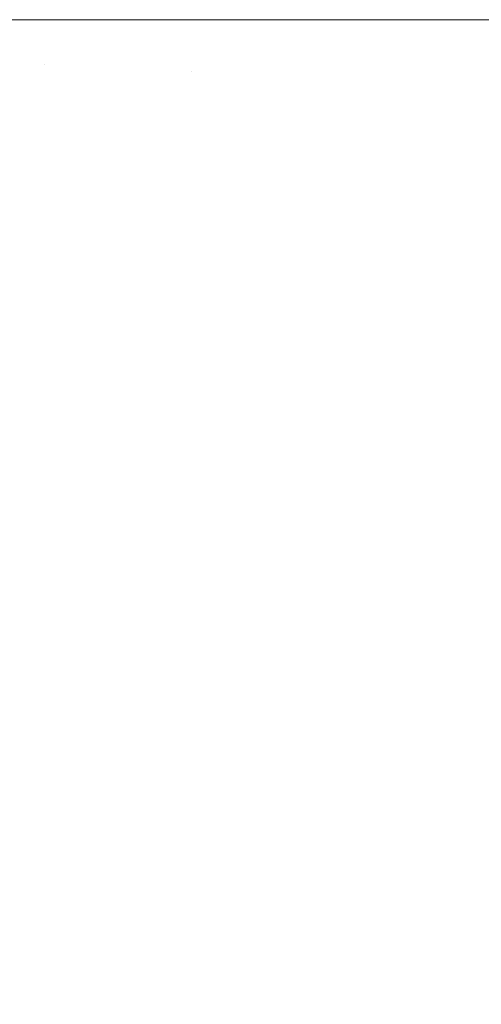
# Model space of a CAD drawing. Header units: centimetres. Extents: x -26 to 27.3, y -25.3 to -23.5.
# Tile 172 of 200: x 27.2379 to 27.2507, y -25.187 to -25.1599. Entities that reach past the tile are written whole.
import ezdxf

# ---------------------------------------------------------------- set-up
doc = ezdxf.new("R2010")
doc.units = ezdxf.units.CM
doc.header["$LTSCALE"] = 2.54
doc.layers.add('Lucido design-1', color=7, linetype='Continuous')

# ---------------------------------------------------------------- blocks, each defined once
blk = doc.blocks.new('Gruppo-4-1')
at = {"color": 7, "linetype": 'Continuous', "lineweight": 9}
for points, invisible_edges in [([(27.234495, -25.160956, -349.285885), (27.238613, -25.161131, -349.287051), (27.23864, -25.159888, -349.287051), (27.235064, -25.159888, -349.286039)], 11), ([(27.238933, -25.159888, -350.078192), (27.238906, -25.161143, -350.078192), (27.235043, -25.160979, -350.079304), (27.235066, -25.159888, -350.079304)], 7), ([(27.238613, -25.161131, -349.287051), (27.242673, -25.161303, -349.288392), (27.242703, -25.159888, -349.288392), (27.238931, -25.159888, -349.287147)], 11), ([(27.238931, -25.159888, -349.287147), (27.23864, -25.159888, -349.287051), (27.238613, -25.161131, -349.287051)], 10), ([(27.242756, -25.159888, -350.076923), (27.242726, -25.161306, -350.076923), (27.238906, -25.161143, -350.078192), (27.238933, -25.159888, -350.078192)], 7), ([(27.242673, -25.161303, -349.288392), (27.246665, -25.161473, -349.289902), (27.246528, -25.159888, -349.289838), (27.242756, -25.159888, -349.288412)], 11), ([(27.242756, -25.159888, -349.288412), (27.242703, -25.159888, -349.288392), (27.242673, -25.161303, -349.288392)], 10), ([(27.24653, -25.159888, -350.075499), (27.246496, -25.161466, -350.075499), (27.242726, -25.161306, -350.076923), (27.242756, -25.159888, -350.076923)], 7), ([(27.250247, -25.159888, -350.073923), (27.25021, -25.161624, -350.073923), (27.246496, -25.161466, -350.075499), (27.24653, -25.159888, -350.075499)], 7), ([(27.246665, -25.161473, -349.289902), (27.246699, -25.159888, -349.289902), (27.246528, -25.159888, -349.289838)], 9), ([(27.250244, -25.159888, -349.291418), (27.246699, -25.159888, -349.289902), (27.246665, -25.161473, -349.289902), (27.250584, -25.161639, -349.291579)], 14), ([(27.253901, -25.159888, -350.072196), (27.253861, -25.161779, -350.072196), (27.25021, -25.161624, -350.073923), (27.250247, -25.159888, -350.073923)], 7), ([(27.250584, -25.161639, -349.291579), (27.250621, -25.159888, -349.291579), (27.250244, -25.159888, -349.291418)], 9), ([(27.253896, -25.159888, -349.293148), (27.250621, -25.159888, -349.291579), (27.250584, -25.161639, -349.291579), (27.254423, -25.161803, -349.29342)], 14), ([(27.234495, -25.160956, -349.285885), (27.234427, -25.162022, -349.285885), (27.238534, -25.162372, -349.287051), (27.238613, -25.161131, -349.287051)], 15), ([(27.238906, -25.161143, -350.078192), (27.238826, -25.162397, -350.078192), (27.234974, -25.162069, -350.079304), (27.235043, -25.160979, -350.079304)], 15), ([(27.238613, -25.161131, -349.287051), (27.238534, -25.162372, -349.287051), (27.242583, -25.162716, -349.288392), (27.242673, -25.161303, -349.288392)], 15), ([(27.242726, -25.161306, -350.076923), (27.242636, -25.162721, -350.076923), (27.238826, -25.162397, -350.078192), (27.238906, -25.161143, -350.078192)], 15), ([(27.242673, -25.161303, -349.288392), (27.242583, -25.162716, -349.288392), (27.246564, -25.163055, -349.289902), (27.246665, -25.161473, -349.289902)], 15), ([(27.246496, -25.161466, -350.075499), (27.246396, -25.163041, -350.075499), (27.242636, -25.162721, -350.076923), (27.242726, -25.161306, -350.076923)], 15), ([(27.25021, -25.161624, -350.073923), (27.250099, -25.163356, -350.073923), (27.246396, -25.163041, -350.075499), (27.246496, -25.161466, -350.075499)], 15), ([(27.246665, -25.161473, -349.289902), (27.246564, -25.163055, -349.289902), (27.250473, -25.163388, -349.291579), (27.250584, -25.161639, -349.291579)], 15), ([(27.253861, -25.161779, -350.072196), (27.253741, -25.163666, -350.072196), (27.250099, -25.163356, -350.073923), (27.25021, -25.161624, -350.073923)], 15), ([(27.250584, -25.161639, -349.291579), (27.250473, -25.163388, -349.291579), (27.254301, -25.163714, -349.29342), (27.254423, -25.161803, -349.29342)], 15), ([(27.234427, -25.162022, -349.285885), (27.234313, -25.163084, -349.285885), (27.238403, -25.163608, -349.287051), (27.238534, -25.162372, -349.287051)], 15), ([(27.238826, -25.162397, -350.078192), (27.238693, -25.163645, -350.078192), (27.234858, -25.163154, -350.079304), (27.234974, -25.162069, -350.079304)], 15), ([(27.238534, -25.162372, -349.287051), (27.238403, -25.163608, -349.287051), (27.242433, -25.164124, -349.288392), (27.242583, -25.162716, -349.288392)], 15), ([(27.242636, -25.162721, -350.076923), (27.242486, -25.164131, -350.076923), (27.238693, -25.163645, -350.078192), (27.238826, -25.162397, -350.078192)], 15), ([(27.242583, -25.162716, -349.288392), (27.242433, -25.164124, -349.288392), (27.246396, -25.164632, -349.289902), (27.246564, -25.163055, -349.289902)], 15), ([(27.246396, -25.163041, -350.075499), (27.246229, -25.16461, -350.075499), (27.242486, -25.164131, -350.076923), (27.242636, -25.162721, -350.076923)], 15), ([(27.234313, -25.163084, -349.285885), (27.234155, -25.164141, -349.285885), (27.238219, -25.164837, -349.287051), (27.238403, -25.163608, -349.287051)], 15), ([(27.250099, -25.163356, -350.073923), (27.249916, -25.165082, -350.073923), (27.246229, -25.16461, -350.075499), (27.246396, -25.163041, -350.075499)], 15), ([(27.246564, -25.163055, -349.289902), (27.246396, -25.164632, -349.289902), (27.250287, -25.16513, -349.291579), (27.250473, -25.163388, -349.291579)], 15), ([(27.238693, -25.163645, -350.078192), (27.238508, -25.164887, -350.078192), (27.234697, -25.164234, -350.079304), (27.234858, -25.163154, -350.079304)], 15), ([(27.253741, -25.163666, -350.072196), (27.253541, -25.165546, -350.072196), (27.249916, -25.165082, -350.073923), (27.250099, -25.163356, -350.073923)], 15), ([(27.250473, -25.163388, -349.291579), (27.250287, -25.16513, -349.291579), (27.254098, -25.165618, -349.29342), (27.254301, -25.163714, -349.29342)], 15), ([(27.238403, -25.163608, -349.287051), (27.238219, -25.164837, -349.287051), (27.242223, -25.165524, -349.288392), (27.242433, -25.164124, -349.288392)], 15), ([(27.242486, -25.164131, -350.076923), (27.242276, -25.165533, -350.076923), (27.238508, -25.164887, -350.078192), (27.238693, -25.163645, -350.078192)], 15), ([(27.234155, -25.164141, -349.285885), (27.233952, -25.16519, -349.285885), (27.237982, -25.166058, -349.287051), (27.238219, -25.164837, -349.287051)], 15), ([(27.242433, -25.164124, -349.288392), (27.242223, -25.165524, -349.288392), (27.246162, -25.166199, -349.289902), (27.246396, -25.164632, -349.289902)], 15), ([(27.246229, -25.16461, -350.075499), (27.245995, -25.166171, -350.075499), (27.242276, -25.165533, -350.076923), (27.242486, -25.164131, -350.076923)], 15), ([(27.238508, -25.164887, -350.078192), (27.238269, -25.16612, -350.078192), (27.234489, -25.165305, -350.079304), (27.234697, -25.164234, -350.079304)], 15), ([(27.249916, -25.165082, -350.073923), (27.249659, -25.166799, -350.073923), (27.245995, -25.166171, -350.075499), (27.246229, -25.16461, -350.075499)], 15), ([(27.246396, -25.164632, -349.289902), (27.246162, -25.166199, -349.289902), (27.250028, -25.166862, -349.291579), (27.250287, -25.16513, -349.291579)], 15), ([(27.238219, -25.164837, -349.287051), (27.237982, -25.166058, -349.287051), (27.241954, -25.166914, -349.288392), (27.242223, -25.165524, -349.288392)], 15), ([(27.242276, -25.165533, -350.076923), (27.242007, -25.166925, -350.076923), (27.238269, -25.16612, -350.078192), (27.238508, -25.164887, -350.078192)], 15), ([(27.233952, -25.16519, -349.285885), (27.233705, -25.166229, -349.285885), (27.237695, -25.167268, -349.287051), (27.237982, -25.166058, -349.287051)], 15), ([(27.253541, -25.165546, -350.072196), (27.253261, -25.167417, -350.072196), (27.249659, -25.166799, -350.073923), (27.249916, -25.165082, -350.073923)], 15), ([(27.250287, -25.16513, -349.291579), (27.250028, -25.166862, -349.291579), (27.253815, -25.167512, -349.29342), (27.254098, -25.165618, -349.29342)], 15), ([(27.238269, -25.16612, -350.078192), (27.237979, -25.167342, -350.078192), (27.234237, -25.166367, -350.079304), (27.234489, -25.165305, -350.079304)], 15), ([(27.242223, -25.165524, -349.288392), (27.241954, -25.166914, -349.288392), (27.245861, -25.167756, -349.289902), (27.246162, -25.166199, -349.289902)], 15), ([(27.245995, -25.166171, -350.075499), (27.245695, -25.16772, -350.075499), (27.242007, -25.166925, -350.076923), (27.242276, -25.165533, -350.076923)], 15), ([(27.237982, -25.166058, -349.287051), (27.237695, -25.167268, -349.287051), (27.241627, -25.168291, -349.288392), (27.241954, -25.166914, -349.288392)], 15), ([(27.237979, -25.167342, -350.078192), (27.237636, -25.16855, -350.078192), (27.233939, -25.167417, -350.079304), (27.234237, -25.166367, -350.079304)], 15), ([(27.242007, -25.166925, -350.076923), (27.241678, -25.168305, -350.076923), (27.237979, -25.167342, -350.078192), (27.238269, -25.16612, -350.078192)], 15), ([(27.249659, -25.166799, -350.073923), (27.249329, -25.168503, -350.073923), (27.245695, -25.16772, -350.075499), (27.245995, -25.166171, -350.075499)], 15), ([(27.246162, -25.166199, -349.289902), (27.245861, -25.167756, -349.289902), (27.249695, -25.168582, -349.291579), (27.250028, -25.166862, -349.291579)], 15), ([(27.241954, -25.166914, -349.288392), (27.241627, -25.168291, -349.288392), (27.245494, -25.169298, -349.289902), (27.245861, -25.167756, -349.289902)], 15), ([(27.253261, -25.167417, -350.072196), (27.252901, -25.169273, -350.072196), (27.249329, -25.168503, -350.073923), (27.249659, -25.166799, -350.073923)], 15), ([(27.250028, -25.166862, -349.291579), (27.249695, -25.168582, -349.291579), (27.253451, -25.169392, -349.29342), (27.253815, -25.167512, -349.29342)], 15), ([(27.245695, -25.16772, -350.075499), (27.24533, -25.169256, -350.075499), (27.241678, -25.168305, -350.076923), (27.242007, -25.166925, -350.076923)], 15), ([(27.237695, -25.167268, -349.287051), (27.237356, -25.168464, -349.287051), (27.241241, -25.169654, -349.288392), (27.241627, -25.168291, -349.288392)], 15), ([(27.241678, -25.168305, -350.076923), (27.241292, -25.169669, -350.076923), (27.237636, -25.16855, -350.078192), (27.237979, -25.167342, -350.078192)], 15), ([(27.249329, -25.168503, -350.073923), (27.248927, -25.170192, -350.073923), (27.24533, -25.169256, -350.075499), (27.245695, -25.16772, -350.075499)], 15), ([(27.245861, -25.167756, -349.289902), (27.245494, -25.169298, -349.289902), (27.24929, -25.170287, -349.291579), (27.249695, -25.168582, -349.291579)], 15), ([(27.237356, -25.168464, -349.287051), (27.236967, -25.169645, -349.287051), (27.240798, -25.170998, -349.288392), (27.241241, -25.169654, -349.288392)], 15), ([(27.241292, -25.169669, -350.076923), (27.240848, -25.171016, -350.076923), (27.237243, -25.169742, -350.078192), (27.237636, -25.16855, -350.078192)], 15), ([(27.241627, -25.168291, -349.288392), (27.241241, -25.169654, -349.288392), (27.245062, -25.170824, -349.289902), (27.245494, -25.169298, -349.289902)], 15), ([(27.24533, -25.169256, -350.075499), (27.2449, -25.170774, -350.075499), (27.241292, -25.169669, -350.076923), (27.241678, -25.168305, -350.076923)], 15), ([(27.252901, -25.169273, -350.072196), (27.252464, -25.171113, -350.072196), (27.248927, -25.170192, -350.073923), (27.249329, -25.168503, -350.073923)], 15), ([(27.249695, -25.168582, -349.291579), (27.24929, -25.170287, -349.291579), (27.253008, -25.171255, -349.29342), (27.253451, -25.169392, -349.29342)], 15), ([(27.248927, -25.170192, -350.073923), (27.248454, -25.171863, -350.073923), (27.2449, -25.170774, -350.075499), (27.24533, -25.169256, -350.075499)], 15), ([(27.245494, -25.169298, -349.289902), (27.245062, -25.170824, -349.289902), (27.248812, -25.171972, -349.291579), (27.24929, -25.170287, -349.291579)], 15), ([(27.236967, -25.169645, -349.287051), (27.236528, -25.170808, -349.287051), (27.240298, -25.172323, -349.288392), (27.240798, -25.170998, -349.288392)], 15), ([(27.240848, -25.171016, -350.076923), (27.240348, -25.172343, -350.076923), (27.2368, -25.170917, -350.078192), (27.237243, -25.169742, -350.078192)], 15), ([(27.241241, -25.169654, -349.288392), (27.240798, -25.170998, -349.288392), (27.244565, -25.172329, -349.289902), (27.245062, -25.170824, -349.289902)], 15), ([(27.2449, -25.170774, -350.075499), (27.244406, -25.172273, -350.075499), (27.240848, -25.171016, -350.076923), (27.241292, -25.169669, -350.076923)], 15), ([(27.252464, -25.171113, -350.072196), (27.251949, -25.172933, -350.072196), (27.248454, -25.171863, -350.073923), (27.248927, -25.170192, -350.073923)], 15), ([(27.24929, -25.170287, -349.291579), (27.248812, -25.171972, -349.291579), (27.252486, -25.173097, -349.29342), (27.253008, -25.171255, -349.29342)], 15), ([(27.236528, -25.170808, -349.287051), (27.23604, -25.171951, -349.287051), (27.239742, -25.173625, -349.288392), (27.240298, -25.172323, -349.288392)], 15), ([(27.240348, -25.172343, -350.076923), (27.239791, -25.173647, -350.076923), (27.236307, -25.172072, -350.078192), (27.2368, -25.170917, -350.078192)], 15), ([(27.248454, -25.171863, -350.073923), (27.247911, -25.173511, -350.073923), (27.244406, -25.172273, -350.075499), (27.2449, -25.170774, -350.075499)], 15), ([(27.245062, -25.170824, -349.289902), (27.244565, -25.172329, -349.289902), (27.248264, -25.173636, -349.291579), (27.248812, -25.171972, -349.291579)], 15), ([(27.240798, -25.170998, -349.288392), (27.240298, -25.172323, -349.288392), (27.244006, -25.173813, -349.289902), (27.244565, -25.172329, -349.289902)], 15), ([(27.244406, -25.172273, -350.075499), (27.243849, -25.17375, -350.075499), (27.240348, -25.172343, -350.076923), (27.240848, -25.171016, -350.076923)], 15), ([(27.23604, -25.171951, -349.287051), (27.235504, -25.173073, -349.287051), (27.239132, -25.174902, -349.288392), (27.239742, -25.173625, -349.288392)], 15), ([(27.239791, -25.173647, -350.076923), (27.23918, -25.174926, -350.076923), (27.235766, -25.173205, -350.078192), (27.236307, -25.172072, -350.078192)], 15), ([(27.251949, -25.172933, -350.072196), (27.251357, -25.174729, -350.072196), (27.247911, -25.173511, -350.073923), (27.248454, -25.171863, -350.073923)], 15), ([(27.248812, -25.171972, -349.291579), (27.248264, -25.173636, -349.291579), (27.251887, -25.174916, -349.29342), (27.252486, -25.173097, -349.29342)], 15), ([(27.240298, -25.172323, -349.288392), (27.239742, -25.173625, -349.288392), (27.243384, -25.175271, -349.289902), (27.244006, -25.173813, -349.289902)], 15), ([(27.243849, -25.17375, -350.075499), (27.243229, -25.175201, -350.075499), (27.239791, -25.173647, -350.076923), (27.240348, -25.172343, -350.076923)], 15), ([(27.247911, -25.173511, -350.073923), (27.247298, -25.175136, -350.073923), (27.243849, -25.17375, -350.075499), (27.244406, -25.172273, -350.075499)], 15), ([(27.244565, -25.172329, -349.289902), (27.244006, -25.173813, -349.289902), (27.247645, -25.175275, -349.291579), (27.248264, -25.173636, -349.291579)], 15), ([(27.235504, -25.173073, -349.287051), (27.234921, -25.174171, -349.287051), (27.238468, -25.176152, -349.288392), (27.239132, -25.174902, -349.288392)], 15), ([(27.23918, -25.174926, -350.076923), (27.238515, -25.176179, -350.076923), (27.235177, -25.174314, -350.078192), (27.235766, -25.173205, -350.078192)], 15), ([(27.239742, -25.173625, -349.288392), (27.239132, -25.174902, -349.288392), (27.2427, -25.176701, -349.289902), (27.243384, -25.175271, -349.289902)], 15), ([(27.243229, -25.175201, -350.075499), (27.242549, -25.176625, -350.075499), (27.23918, -25.174926, -350.076923), (27.239791, -25.173647, -350.076923)], 15), ([(27.251357, -25.174729, -350.072196), (27.250689, -25.176498, -350.072196), (27.247298, -25.175136, -350.073923), (27.247911, -25.173511, -350.073923)], 15), ([(27.248264, -25.173636, -349.291579), (27.247645, -25.175275, -349.291579), (27.251211, -25.176708, -349.29342), (27.251887, -25.174916, -349.29342)], 15), ([(27.247298, -25.175136, -350.073923), (27.246617, -25.176732, -350.073923), (27.243229, -25.175201, -350.075499), (27.243849, -25.17375, -350.075499)], 15), ([(27.244006, -25.173813, -349.289902), (27.243384, -25.175271, -349.289902), (27.246958, -25.176886, -349.291579), (27.247645, -25.175275, -349.291579)], 15), ([(27.234921, -25.174171, -349.287051), (27.234292, -25.175243, -349.287051), (27.237751, -25.177373, -349.288392), (27.238468, -25.176152, -349.288392)], 15), ([(27.238515, -25.176179, -350.076923), (27.237797, -25.177402, -350.076923), (27.234541, -25.175397, -350.078192), (27.235177, -25.174314, -350.078192)], 15), ([(27.239132, -25.174902, -349.288392), (27.238468, -25.176152, -349.288392), (27.241956, -25.178101, -349.289902), (27.2427, -25.176701, -349.289902)], 15), ([(27.242549, -25.176625, -350.075499), (27.241809, -25.178019, -350.075499), (27.238515, -25.176179, -350.076923), (27.23918, -25.174926, -350.076923)], 15), ([(27.246617, -25.176732, -350.073923), (27.245868, -25.178299, -350.073923), (27.242549, -25.176625, -350.075499), (27.243229, -25.175201, -350.075499)], 15), ([(27.243384, -25.175271, -349.289902), (27.2427, -25.176701, -349.289902), (27.246203, -25.178467, -349.291579), (27.246958, -25.176886, -349.291579)], 15), ([(27.250689, -25.176498, -350.072196), (27.249947, -25.178238, -350.072196), (27.246617, -25.176732, -350.073923), (27.247298, -25.175136, -350.073923)], 15), ([(27.247645, -25.175275, -349.291579), (27.246958, -25.176886, -349.291579), (27.250459, -25.178469, -349.29342), (27.251211, -25.176708, -349.29342)], 15), ([(27.238468, -25.176152, -349.288392), (27.237751, -25.177373, -349.288392), (27.241154, -25.179469, -349.289902), (27.241956, -25.178101, -349.289902)], 15), ([(27.241809, -25.178019, -350.075499), (27.24101, -25.17938, -350.075499), (27.237797, -25.177402, -350.076923), (27.238515, -25.176179, -350.076923)], 15), ([(27.245868, -25.178299, -350.073923), (27.245054, -25.179832, -350.073923), (27.241809, -25.178019, -350.075499), (27.242549, -25.176625, -350.075499)], 15), ([(27.254016, -25.177835, -350.07032), (27.253214, -25.179714, -350.07032), (27.249947, -25.178238, -350.072196), (27.250689, -25.176498, -350.072196)], 15), ([(27.2427, -25.176701, -349.289902), (27.241956, -25.178101, -349.289902), (27.245381, -25.180014, -349.291579), (27.246203, -25.178467, -349.291579)], 15), ([(27.249947, -25.178238, -350.072196), (27.249131, -25.179944, -350.072196), (27.245868, -25.178299, -350.073923), (27.246617, -25.176732, -350.073923)], 15), ([(27.246958, -25.176886, -349.291579), (27.246203, -25.178467, -349.291579), (27.249633, -25.180197, -349.29342), (27.250459, -25.178469, -349.29342)], 15), ([(27.251211, -25.176708, -349.29342), (27.250459, -25.178469, -349.29342), (27.253881, -25.180016, -349.295419), (27.254695, -25.178108, -349.295419)], 15), ([(27.237751, -25.177373, -349.288392), (27.236984, -25.178563, -349.288392), (27.240294, -25.180801, -349.289902), (27.241154, -25.179469, -349.289902)], 15), ([(27.24101, -25.17938, -350.075499), (27.240154, -25.180706, -350.075499), (27.237028, -25.178593, -350.076923), (27.237797, -25.177402, -350.076923)], 15), ([(27.245054, -25.179832, -350.073923), (27.244175, -25.181329, -350.073923), (27.24101, -25.17938, -350.075499), (27.241809, -25.178019, -350.075499)], 15), ([(27.241956, -25.178101, -349.289902), (27.241154, -25.179469, -349.289902), (27.244494, -25.181525, -349.291579), (27.245381, -25.180014, -349.291579)], 15), ([(27.249131, -25.179944, -350.072196), (27.248244, -25.181614, -350.072196), (27.245054, -25.179832, -350.073923), (27.245868, -25.178299, -350.073923)], 15), ([(27.253214, -25.179714, -350.07032), (27.252333, -25.181558, -350.07032), (27.249131, -25.179944, -350.072196), (27.249947, -25.178238, -350.072196)], 15), ([(27.236984, -25.178563, -349.288392), (27.236166, -25.179719, -349.288392), (27.239379, -25.182095, -349.289902), (27.240294, -25.180801, -349.289902)], 15), ([(27.246203, -25.178467, -349.291579), (27.245381, -25.180014, -349.291579), (27.248735, -25.181888, -349.29342), (27.249633, -25.180197, -349.29342)], 15), ([(27.250459, -25.178469, -349.29342), (27.249633, -25.180197, -349.29342), (27.252987, -25.181888, -349.295419), (27.253881, -25.180016, -349.295419)], 15), ([(27.240154, -25.180706, -350.075499), (27.239243, -25.181994, -350.075499), (27.236209, -25.179751, -350.076923), (27.237028, -25.178593, -350.076923)], 15), ([(27.244175, -25.181329, -350.073923), (27.243234, -25.182788, -350.073923), (27.240154, -25.180706, -350.075499), (27.24101, -25.17938, -350.075499)], 15), ([(27.241154, -25.179469, -349.289902), (27.240294, -25.180801, -349.289902), (27.243544, -25.182997, -349.291579), (27.244494, -25.181525, -349.291579)], 15), ([(27.236166, -25.179719, -349.288392), (27.2353, -25.180839, -349.288392), (27.238409, -25.183349, -349.289902), (27.239379, -25.182095, -349.289902)], 15), ([(27.239243, -25.181994, -350.075499), (27.238278, -25.183243, -350.075499), (27.235342, -25.180873, -350.076923), (27.236209, -25.179751, -350.076923)], 15), ([(27.248244, -25.181614, -350.072196), (27.247287, -25.183245, -350.072196), (27.244175, -25.181329, -350.073923), (27.245054, -25.179832, -350.073923)], 15), ([(27.252333, -25.181558, -350.07032), (27.251375, -25.183363, -350.07032), (27.248244, -25.181614, -350.072196), (27.249131, -25.179944, -350.072196)], 15), ([(27.245381, -25.180014, -349.291579), (27.244494, -25.181525, -349.291579), (27.247766, -25.18354, -349.29342), (27.248735, -25.181888, -349.29342)], 15), ([(27.249633, -25.180197, -349.29342), (27.248735, -25.181888, -349.29342), (27.252014, -25.18372, -349.295419), (27.252987, -25.181888, -349.295419)], 15), ([(27.243234, -25.182788, -350.073923), (27.242232, -25.184205, -350.073923), (27.239243, -25.181994, -350.075499), (27.240154, -25.180706, -350.075499)], 15), ([(27.2353, -25.180839, -349.288392), (27.234388, -25.181921, -349.288392), (27.237387, -25.184561, -349.289902), (27.238409, -25.183349, -349.289902)], 15), ([(27.238278, -25.183243, -350.075499), (27.23726, -25.18445, -350.075499), (27.234428, -25.181957, -350.076923), (27.235342, -25.180873, -350.076923)], 15), ([(27.240294, -25.180801, -349.289902), (27.239379, -25.182095, -349.289902), (27.242533, -25.184427, -349.291579), (27.243544, -25.182997, -349.291579)], 15), ([(27.247287, -25.183245, -350.072196), (27.246262, -25.184834, -350.072196), (27.243234, -25.182788, -350.073923), (27.244175, -25.181329, -350.073923)], 15), ([(27.244494, -25.181525, -349.291579), (27.243544, -25.182997, -349.291579), (27.246728, -25.185149, -349.29342), (27.247766, -25.18354, -349.29342)], 15), ([(27.251375, -25.183363, -350.07032), (27.25034, -25.185125, -350.07032), (27.247287, -25.183245, -350.072196), (27.248244, -25.181614, -350.072196)], 15), ([(27.242232, -25.184205, -350.073923), (27.24117, -25.185578, -350.073923), (27.238278, -25.183243, -350.075499), (27.239243, -25.181994, -350.075499)], 15), ([(27.239379, -25.182095, -349.289902), (27.238409, -25.183349, -349.289902), (27.241461, -25.185814, -349.291579), (27.242533, -25.184427, -349.291579)], 15), ([(27.248735, -25.181888, -349.29342), (27.247766, -25.18354, -349.29342), (27.250964, -25.185509, -349.295419), (27.252014, -25.18372, -349.295419)], 15), ([(27.246262, -25.184834, -350.072196), (27.24517, -25.186378, -350.072196), (27.242232, -25.184205, -350.073923), (27.243234, -25.182788, -350.073923)], 15), ([(27.243544, -25.182997, -349.291579), (27.242533, -25.184427, -349.291579), (27.245622, -25.186712, -349.29342), (27.246728, -25.185149, -349.29342)], 15), ([(27.24117, -25.185578, -350.073923), (27.240051, -25.186906, -350.073923), (27.23726, -25.18445, -350.075499), (27.238278, -25.183243, -350.075499)], 15), ([(27.238409, -25.183349, -349.289902), (27.237387, -25.184561, -349.289902), (27.240332, -25.187153, -349.291579), (27.241461, -25.185814, -349.291579)], 15), ([(27.25034, -25.185125, -350.07032), (27.249232, -25.186842, -350.07032), (27.246262, -25.184834, -350.072196), (27.247287, -25.183245, -350.072196)], 15), ([(27.254439, -25.185075, -350.068299), (27.25333, -25.186966, -350.068299), (27.25034, -25.185125, -350.07032), (27.251375, -25.183363, -350.07032)], 15), ([(27.247766, -25.18354, -349.29342), (27.246728, -25.185149, -349.29342), (27.249839, -25.187252, -349.295419), (27.250964, -25.185509, -349.295419)], 15), ([(27.24517, -25.186378, -350.072196), (27.244013, -25.187874, -350.072196), (27.24117, -25.185578, -350.073923), (27.242232, -25.184205, -350.073923)], 15), ([(27.240051, -25.186906, -350.073923), (27.238877, -25.188184, -350.073923), (27.236193, -25.185612, -350.075499), (27.23726, -25.18445, -350.075499)], 15), ([(27.242533, -25.184427, -349.291579), (27.241461, -25.185814, -349.291579), (27.244451, -25.188227, -349.29342), (27.245622, -25.186712, -349.29342)], 15), ([(27.237387, -25.184561, -349.289902), (27.236315, -25.185729, -349.289902), (27.239147, -25.188443, -349.291579), (27.240332, -25.187153, -349.291579)], 15), ([(27.249232, -25.186842, -350.07032), (27.248053, -25.18851, -350.07032), (27.24517, -25.186378, -350.072196), (27.246262, -25.184834, -350.072196)], 15), ([(27.246728, -25.185149, -349.29342), (27.245622, -25.186712, -349.29342), (27.248641, -25.188945, -349.295419), (27.249839, -25.187252, -349.295419)], 15), ([(27.25333, -25.186966, -350.068299), (27.252141, -25.188808, -350.068299), (27.249232, -25.186842, -350.07032), (27.25034, -25.185125, -350.07032)], 15), ([(27.238877, -25.188184, -350.073923), (27.237649, -25.189412, -350.073923), (27.235077, -25.186728, -350.075499), (27.236193, -25.185612, -350.075499)], 15), ([(27.244013, -25.187874, -350.072196), (27.242794, -25.18932, -350.072196), (27.240051, -25.186906, -350.073923), (27.24117, -25.185578, -350.073923)], 15), ([(27.250964, -25.185509, -349.295419), (27.249839, -25.187252, -349.295419), (27.252874, -25.189303, -349.297574), (27.254083, -25.187429, -349.297574)], 15), ([(27.236315, -25.185729, -349.289902), (27.235194, -25.18685, -349.289902), (27.237908, -25.189682, -349.291579), (27.239147, -25.188443, -349.291579)], 15), ([(27.241461, -25.185814, -349.291579), (27.240332, -25.187153, -349.291579), (27.243216, -25.189691, -349.29342), (27.244451, -25.188227, -349.29342)], 15), ([(27.248053, -25.18851, -350.07032), (27.246803, -25.190127, -350.07032), (27.244013, -25.187874, -350.072196), (27.24517, -25.186378, -350.072196)], 15), ([(27.245622, -25.186712, -349.29342), (27.244451, -25.188227, -349.29342), (27.247373, -25.190587, -349.295419), (27.248641, -25.188945, -349.295419)], 15), ([(27.242794, -25.18932, -350.072196), (27.241515, -25.190713, -350.072196), (27.238877, -25.188184, -350.073923), (27.240051, -25.186906, -350.073923)], 15), ([(27.252141, -25.188808, -350.068299), (27.250875, -25.190598, -350.068299), (27.248053, -25.18851, -350.07032), (27.249232, -25.186842, -350.07032)], 15)]:
    blk.add_3dface(points, dxfattribs=dict(at, invisible_edges=invisible_edges))

msp = doc.modelspace()

# ---------------------------------------------------------------- block references
at = {"layer": 'Lucido design-1', "color": 7}
msp.add_blockref('Gruppo-4-1', (0, 0), dxfattribs=at)

doc.saveas('drawing.dxf')
